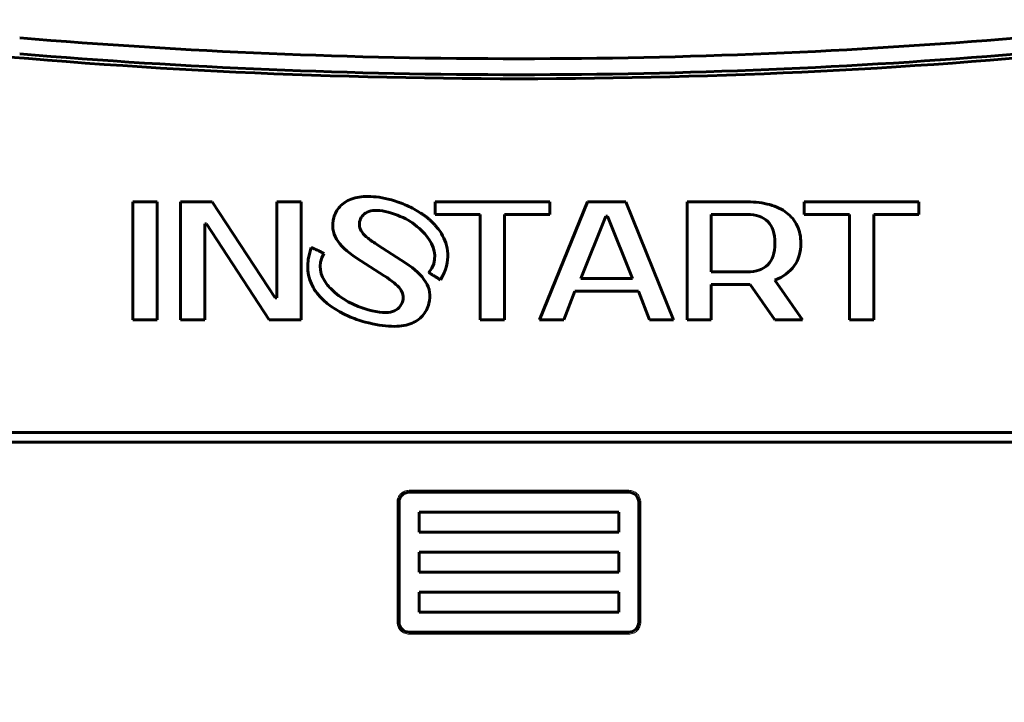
# Model space of a CAD drawing. Header units: millimetres. Extents: x 0 to 420, y 0 to 594.
# Tile 4 of 34: x 125 to 174, y 162 to 196. Entities that reach past the tile are written whole.
import ezdxf

# ---------------------------------------------------------------- set-up
doc = ezdxf.new("R2010")
doc.units = ezdxf.units.MM
doc.linetypes.add('K5LT_BASIC', pattern=[0])
doc.linetypes.add('K5LT_THIN', pattern=[0])
doc.layers.add('Системный слой', color=7, linetype='Continuous')
doc.styles.add('KDIMTEXTSTYLE', font='GOST_AU.SHX', dxfattribs={"width": 0.96, "oblique": 15, "height": 5})
doc.dimstyles.new('KDIMSTYLE (1.00)', dxfattribs={"dimtxt": 5, "dimasz": 1, "dimexe": 2, "dimexo": 0, "dimgap": 1, "dimtad": 1, "dimtxsty": 'KDIMTEXTSTYLE', "dimsah": 1, "dimcen": 0, "dimdle": 1, "dimadec": 0, "dimazin": 0, "dimtfac": 0.667, "dimtmove": 0, "dimatfit": 3, "dimfxl": 1, "dimtvp": 1, "dimtolj": 1, "dimtzin": 0, "dimarcsym": 0})

# ---------------------------------------------------------------- blocks, each defined once
blk = doc.blocks.new('KDIMARROW_01')
at = {"layer": 'Системный слой'}
blk.add_hatch(color=0, dxfattribs=at).paths.add_polyline_path([(-5, -0.658), (0, 0), (-5, 0.658), (-4.5, 0)])
at = {"layer": 'Системный слой', "color": 0, "linetype": 'K5LT_THIN', "lineweight": 18}
for p, q in [((-4.5, 0), (-5, 0.658)), ((-5, 0.658), (0, 0)), ((0, 0), (-5, -0.658)), ((-5, -0.658), (-4.5, 0)), ((0, 0), (-1, 0))]:
    blk.add_line(p, q, dxfattribs=at)

msp = doc.modelspace()

# ---------------------------------------------------------------- linework, layer by layer
at = {"layer": 'Системный слой', "color": 150, "linetype": 'K5LT_BASIC', "lineweight": 60, "true_color": 0x0080ff}
for p, q in [((131.991, 187.278), (130.775, 187.278)), ((130.775, 187.278), (130.775, 181.372)), ((131.991, 181.372), (131.991, 187.278)), ((133.165, 187.278), (133.165, 181.372)), ((134.758, 187.278), (133.165, 187.278)), ((137.903, 182.468), (134.758, 187.278)), ((137.987, 187.278), (137.987, 182.468)), ((139.202, 187.278), (137.987, 187.278)), ((139.202, 181.372), (139.202, 187.278)), ((145.91, 187.278), (145.91, 186.645)), ((151.654, 187.278), (145.91, 187.278)), ((153.54, 187.278), (151.15, 181.372)), ((151.654, 186.645), (151.654, 187.278)), ((155.468, 187.278), (153.54, 187.278)), ((157.858, 181.372), (155.468, 187.278)), ((158.529, 187.278), (158.529, 181.372)), ((161.547, 187.278), (158.529, 187.278)), ((164.398, 187.278), (164.398, 186.645)), ((170.142, 187.278), (164.398, 187.278)), ((170.142, 186.645), (170.142, 187.278)), ((145.205, 186.703), (145.203, 186.704)), ((145.208, 186.705), (145.205, 186.703)), ((145.91, 186.645), (148.174, 186.645)), ((148.174, 186.645), (148.174, 181.372)), ((149.39, 181.372), (149.39, 186.645)), ((149.39, 186.645), (151.654, 186.645)), ((154.462, 186.561), (153.205, 183.439)), ((154.546, 186.561), (154.462, 186.561)), ((155.804, 183.439), (154.546, 186.561)), ((161.547, 186.645), (159.745, 186.645)), ((159.745, 186.645), (159.745, 183.776)), ((164.398, 186.645), (166.662, 186.645)), ((166.662, 186.645), (166.662, 181.372)), ((167.878, 181.372), (167.878, 186.645)), ((167.878, 186.645), (170.142, 186.645)), ((134.381, 181.372), (134.381, 186.181)), ((134.381, 186.181), (134.465, 186.181)), ((134.465, 186.181), (137.609, 181.372)), ((146.228, 185.69), (146.232, 185.693)), ((144.448, 184.209), (143.047, 185.111)), ((141.961, 184.486), (143.369, 183.582)), ((153.205, 183.439), (155.804, 183.439)), ((159.745, 183.776), (161.547, 183.776)), ((139.828, 182.972), (139.82, 182.967)), ((159.745, 181.372), (159.745, 183.144)), ((159.745, 183.144), (161.698, 183.144)), ((161.698, 183.144), (162.931, 181.372)), ((164.315, 181.372), (162.931, 183.363)), ((137.987, 182.468), (137.903, 182.468)), ((152.358, 181.372), (152.911, 182.806)), ((152.911, 182.806), (156.097, 182.806)), ((156.097, 182.806), (156.651, 181.372)), ((130.775, 181.372), (131.991, 181.372)), ((133.165, 181.372), (134.381, 181.372)), ((137.609, 181.372), (139.202, 181.372)), ((148.174, 181.372), (149.39, 181.372)), ((151.15, 181.372), (152.358, 181.372)), ((156.651, 181.372), (157.858, 181.372)), ((158.529, 181.372), (159.745, 181.372)), ((162.931, 181.372), (164.315, 181.372)), ((166.662, 181.372), (167.878, 181.372)), ((191.112, 175.745), (109.112, 175.745)), ((191.112, 175.245), (109.112, 175.245)), ((144.612, 172.745), (155.612, 172.745)), ((144.112, 166.245), (144.112, 172.245)), ((156.112, 172.245), (156.112, 166.245)), ((145.112, 170.745), (145.112, 171.745)), ((145.112, 171.745), (155.112, 171.745)), ((155.112, 171.745), (155.112, 170.745)), ((155.112, 170.745), (145.112, 170.745)), ((145.112, 168.745), (145.112, 169.745)), ((145.112, 169.745), (155.112, 169.745)), ((155.112, 169.745), (155.112, 168.745)), ((155.112, 168.745), (145.112, 168.745)), ((145.112, 167.745), (145.112, 166.745)), ((145.112, 167.745), (155.112, 167.745)), ((155.112, 167.745), (155.112, 166.745)), ((155.112, 166.745), (145.112, 166.745)), ((155.612, 165.745), (144.612, 165.745))]:
    msp.add_line(p, q, dxfattribs=at)
at = {"layer": 'Системный слой', "color": 7, "linetype": 'K5LT_THIN', "lineweight": 18}
for p, q in [((144.612, 172.845), (155.612, 172.845)), ((144.612, 172.845), (144.612, 172.745)), ((155.612, 172.845), (155.612, 172.745)), ((144.012, 166.245), (144.012, 172.245)), ((144.012, 172.245), (144.112, 172.245)), ((156.212, 172.245), (156.112, 172.245)), ((156.212, 172.245), (156.212, 166.245)), ((144.012, 166.245), (144.112, 166.245)), ((156.112, 166.245), (156.212, 166.245)), ((144.612, 165.645), (144.612, 165.745)), ((155.612, 165.645), (155.612, 165.745)), ((155.612, 165.645), (144.612, 165.645))]:
    msp.add_line(p, q, dxfattribs=at)
at = {"layer": 'Системный слой', "color": 150, "linetype": 'K5LT_BASIC', "lineweight": 60, "true_color": 0x0080ff}
for centre, radius, start, end in [((150.112, 493.641), 299.2, 265.207, 274.793), ((150.112, 493.641), 300.2, 264.2263, 275.7737), ((150.112, 493.641), 300, 265.21981, 274.78019), ((144.612, 172.245), 0.5, 89.9996, 180), ((155.612, 172.245), 0.5, 359.9996, 90), ((144.612, 166.245), 0.5, 179.9996, 270), ((155.612, 166.245), 0.5, 269.9996, 0)]:
    msp.add_arc(centre, radius, start, end, dxfattribs=at)
for points, degree in [([(141.716, 187.413), (141.478, 187.323), (141.286, 187.197), (141.142, 187.035)], 3), ([(142.572, 187.549), (142.239, 187.549), (141.954, 187.504), (141.716, 187.413)], 3), ([(143.728, 187.373), (143.29, 187.491), (142.905, 187.55), (142.572, 187.549)], 3), ([(144.5, 187.095), (144.25, 187.209), (143.992, 187.302), (143.728, 187.373)], 3), ([(141.142, 187.035), (140.998, 186.873), (140.899, 186.692), (140.845, 186.491)], 3), ([(142.597, 186.796), (142.838, 186.882), (143.16, 186.871), (143.565, 186.762)], 3), ([(145.203, 186.704), (144.985, 186.851), (144.751, 186.981), (144.5, 187.095)], 3), ([(162.675, 187.139), (162.343, 187.232), (161.967, 187.278), (161.547, 187.278)], 3), ([(163.518, 186.734), (163.289, 186.911), (163.008, 187.046), (162.675, 187.139)], 3), ([(140.845, 186.491), (140.741, 186.099), (140.785, 185.743), (140.977, 185.42)], 3), ([(142.155, 186.356), (142.21, 186.562), (142.357, 186.709), (142.597, 186.796)], 3), ([(143.565, 186.762), (143.998, 186.645), (144.375, 186.485), (144.696, 186.283)], 3), ([(146.006, 186.001), (145.633, 186.455), (145.208, 186.705)], 2), ([(162.571, 186.295), (162.33, 186.529), (161.989, 186.645), (161.547, 186.645)], 3), ([(164.046, 186.084), (163.923, 186.34), (163.747, 186.557), (163.518, 186.734)], 3), ([(142.132, 186.043), (142.117, 186.138), (142.124, 186.242), (142.155, 186.356)], 3), ([(142.26, 185.755), (142.19, 185.853), (142.148, 185.949), (142.132, 186.043)], 3), ([(144.696, 186.283), (145.084, 186.022), (146.513, 184.939), (145.607, 183.741)], 3), ([(146.232, 185.693), (146.167, 185.797), (146.092, 185.9), (146.006, 186.001)], 3), ([(162.931, 185.211), (162.931, 185.7), (162.811, 186.062), (162.571, 186.295)], 3), ([(164.231, 185.211), (164.231, 185.537), (164.169, 185.828), (164.046, 186.084)], 3), ([(140.977, 185.42), (141.169, 185.097), (141.497, 184.786), (141.961, 184.486)], 3), ([(142.558, 185.457), (142.428, 185.559), (142.329, 185.658), (142.26, 185.755)], 3), ([(143.047, 185.111), (142.85, 185.239), (142.687, 185.355), (142.558, 185.457)], 3), ([(146.186, 183.378), (146.754, 184.332), (146.577, 185.121), (146.228, 185.69)], 3), ([(139.715, 184.989), (139.397, 184.144), (139.538, 183.475), (139.828, 182.972)], 3), ([(140.335, 184.701), (140.14, 184.808), (139.715, 184.989)], 2), ([(162.571, 184.126), (162.811, 184.36), (162.931, 184.721), (162.931, 185.211)], 3), ([(163.895, 184.072), (164.119, 184.381), (164.231, 184.761), (164.231, 185.211)], 3), ([(140.476, 183.181), (140.173, 183.586), (140.013, 184.105), (140.335, 184.701)], 3), ([(145.441, 183.277), (145.228, 183.608), (144.897, 183.919), (144.448, 184.209)], 3), ([(161.547, 183.776), (161.989, 183.776), (162.33, 183.893), (162.571, 184.126)], 3), ([(162.931, 183.363), (163.35, 183.526), (163.672, 183.762), (163.895, 184.072)], 3), ([(143.369, 183.582), (143.76, 183.332), (144.025, 183.112), (144.166, 182.922)], 3), ([(145.607, 183.741), (145.788, 183.611), (146.186, 183.378)], 2), ([(139.82, 182.967), (139.87, 182.887), (139.926, 182.808), (139.988, 182.73)], 3), ([(140.687, 182.936), (140.612, 183.015), (140.542, 183.096), (140.476, 183.181)], 3), ([(142.568, 181.877), (141.88, 182.062), (141.196, 182.418), (140.687, 182.936)], 3), ([(145.604, 182.194), (145.708, 182.585), (145.654, 182.946), (145.441, 183.277)], 3), ([(139.988, 182.73), (140.387, 182.194), (140.983, 181.826), (141.584, 181.557)], 3), ([(144.166, 182.922), (144.306, 182.733), (144.349, 182.535), (144.294, 182.328)], 3), ([(144.294, 182.328), (144.223, 182.062), (144.054, 181.884), (143.787, 181.793)], 3), ([(145.283, 181.577), (145.435, 181.755), (145.542, 181.96), (145.604, 182.194)], 3), ([(141.584, 181.557), (141.846, 181.44), (142.119, 181.343), (142.405, 181.266)], 3), ([(143.787, 181.793), (143.52, 181.702), (143.113, 181.73), (142.568, 181.877)], 3), ([(144.669, 181.175), (144.927, 181.265), (145.132, 181.399), (145.283, 181.577)], 3), ([(142.405, 181.266), (142.913, 181.129), (143.352, 181.057), (143.724, 181.05)], 3), ([(143.724, 181.05), (144.095, 181.043), (144.41, 181.084), (144.669, 181.175)], 3)]:
    msp.add_open_spline(points, degree=degree, dxfattribs=at)
at = {"layer": 'Системный слой', "color": 7, "linetype": 'K5LT_THIN', "lineweight": 18}
for points in [[(144.012, 172.245), (144.012, 172.285), (144.015, 172.323), (144.031, 172.4), (144.043, 172.439), (144.072, 172.511), (144.09, 172.545), (144.134, 172.61), (144.16, 172.642), (144.215, 172.697), (144.245, 172.722), (144.31, 172.765), (144.346, 172.784), (144.455, 172.83), (144.531, 172.845), (144.612, 172.845)], [(155.612, 172.845), (155.651, 172.845), (155.69, 172.841), (155.766, 172.826), (155.805, 172.814), (155.877, 172.785), (155.911, 172.767), (155.976, 172.723), (156.008, 172.697), (156.064, 172.642), (156.088, 172.612), (156.132, 172.547), (156.151, 172.511), (156.196, 172.402), (156.212, 172.326), (156.212, 172.245)], [(144.612, 165.645), (144.572, 165.645), (144.534, 165.649), (144.457, 165.664), (144.418, 165.676), (144.346, 165.706), (144.312, 165.724), (144.247, 165.767), (144.215, 165.794), (144.16, 165.848), (144.135, 165.878), (144.092, 165.943), (144.073, 165.979), (144.027, 166.088), (144.012, 166.165), (144.012, 166.245)], [(156.212, 166.245), (156.212, 166.206), (156.208, 166.167), (156.193, 166.091), (156.181, 166.052), (156.151, 165.98), (156.133, 165.945), (156.09, 165.881), (156.063, 165.849), (156.009, 165.793), (155.979, 165.769), (155.914, 165.725), (155.878, 165.706), (155.769, 165.66), (155.692, 165.645), (155.612, 165.645)]]:
    msp.add_open_spline(points, degree=3, knots=[0, 0, 0, 0, 0.125, 0.125, 0.25, 0.25, 0.375, 0.375, 0.5, 0.5, 0.625, 0.625, 0.75, 0.75, 1, 1, 1, 1], dxfattribs=at)

# ---------------------------------------------------------------- dimensions: what is measured, and where the dimension line sits
at = {"layer": 'Системный слой', "color": 7}
msp.add_linear_dim(base=(41.363, 292.045), p1=(104.712, 100.945), p2=(139.172, 292.045), angle=90, location=(41.363, 196.495), text='\\H5.0;\\W0.965;\\Q15;\\H5.0;\\W0.965;\\Q15;\\Q15;\\H7.00;В\\Q15;\\H5.00;', dimstyle='KDIMSTYLE (1.00)', override={"dimexo": 0, "dimblk1": 'KDIMARROW_01', "dimblk2": 'KDIMARROW_01', "dimse1": 0, "dimse2": 0, "dimclrt": 7, "dimtolj": 1}, dxfattribs=at).render()

doc.saveas('drawing.dxf')
